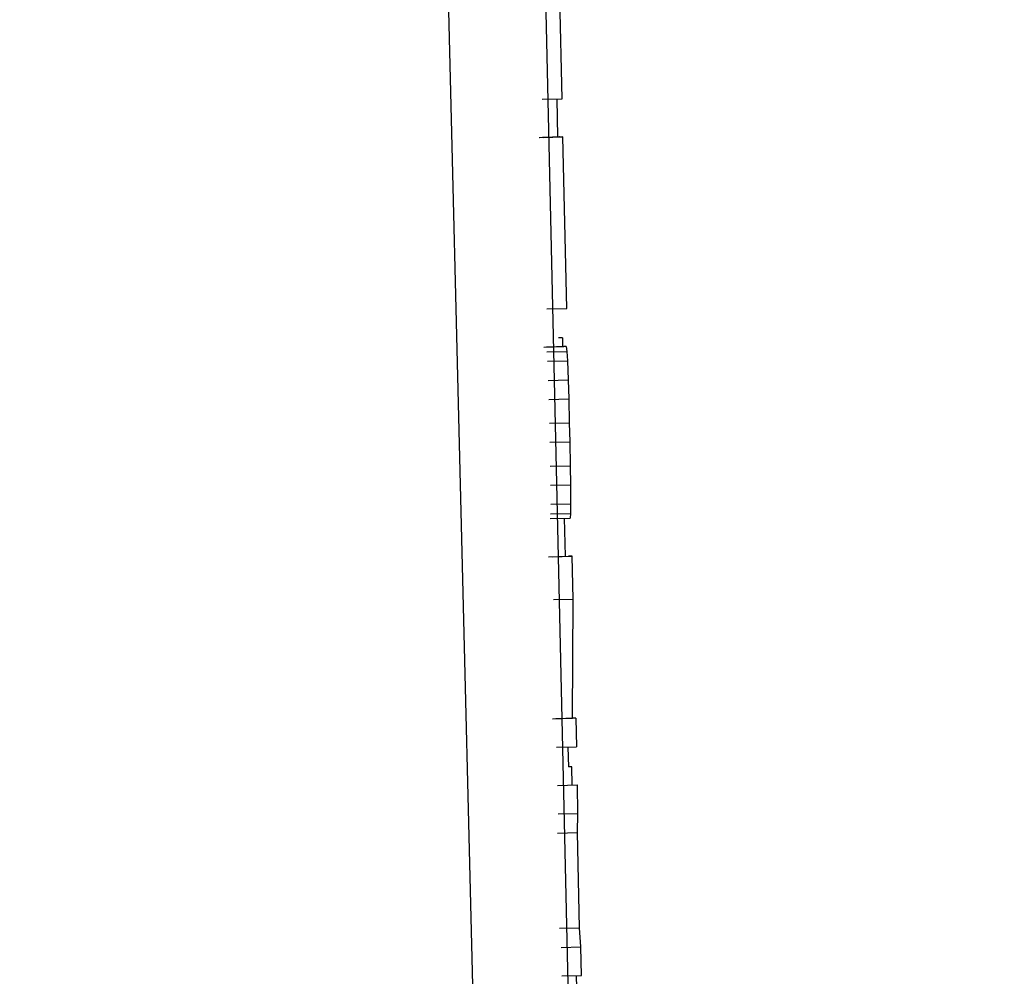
# Model space of a CAD drawing. Header units: inches. Extents: x 170 to 288, y 234 to 248.
# Tile 97 of 192: x 185.9978 to 186.0206, y 243.894 to 243.9161. Entities that reach past the tile are written whole.
import ezdxf

# ---------------------------------------------------------------- set-up
doc = ezdxf.new("R2010")
doc.units = ezdxf.units.IN
doc.header["$LTSCALE"] = 0.25
doc.header["$MEASUREMENT"] = 0
doc.layers.add('ANNOTATIONS', color=1, linetype='Continuous')
doc.layers.add('SLIM E GUIDE MOTOR LH', color=7, linetype='Continuous')
doc.styles.add('ARIAL', font='arial.ttf', dxfattribs={"height": 0.09375})
doc.dimstyles.new('STANDARD$0', dxfattribs={"dimtxt": 0.09375, "dimasz": 0.09375, "dimexe": 0.03125, "dimexo": 0.046875, "dimgap": 0.09, "dimtad": 0, "dimtih": 1, "dimtoh": 1, "dimdec": 4, "dimzin": 0, "dimdsep": 46, "dimtxsty": 'ARIAL', "dimcen": 0.09, "dimadec": 0, "dimazin": 0, "dimtfac": 1, "dimtdec": 4, "dimtofl": 0, "dimtmove": 0, "dimatfit": 1, "dimfxl": 1, "dimtolj": 1, "dimtzin": 0, "dimarcsym": 0})

# ---------------------------------------------------------------- blocks, each defined once
blk = doc.blocks.new('*D11')
at = {"layer": 'ANNOTATIONS', "color": 0, "lineweight": -2, "transparency": 16777216}
for p, q in [((185.619147, 244.143778), (187.017616, 244.143778)), ((186.986366, 244.050028), (186.986366, 242.359041)), ((186.986366, 240.233194), (186.986366, 241.924181)), ((185.70893, 240.139444), (187.017616, 240.139444))]:
    blk.add_line(p, q, dxfattribs=at)
at = {"layer": 'ANNOTATIONS', "color": 0, "transparency": 16777216}
for points in [[(186.970741, 244.050028), (187.001991, 244.050028), (186.986366, 244.143778)], [(186.970741, 240.233194), (187.001991, 240.233194), (186.986366, 240.139444)]]:
    blk.add_solid(points, dxfattribs=at)
at = {"layer": 'defpoints', "color": 0, "transparency": 16777216}
for p in [(185.572272, 244.143778), (186.986366, 244.143778), (185.662055, 240.139444)]:
    blk.add_point(p, dxfattribs=at)
at = {"layer": 'ANNOTATIONS', "color": 0, "transparency": 16777216, "insert": (186.986366, 242.141611), "char_height": 0.09375, "attachment_point": 5, "style": 'ARIAL'}
blk.add_mtext('\\A1;OPENING \\PHEIGHT', dxfattribs=at)

msp = doc.modelspace()

# ---------------------------------------------------------------- linework, layer by layer
at = {"layer": 'SLIM E GUIDE MOTOR LH'}
for p, q in [((186.009857, 243.829117), (186.007202, 243.937237)), ((186.009491, 243.937195), (186.01193, 243.829103)), ((186.010336, 243.914281), (186.010248, 243.918248)), ((186.009877, 243.914271), (186.010336, 243.914281)), ((186.010239, 243.913399), (186.01022, 243.914279)), ((186.009807, 243.91339), (186.010266, 243.9134)), ((186.009819, 243.91339), (186.010278, 243.9134)), ((186.010345, 243.9134), (186.009885, 243.91339)), ((186.009897, 243.91339), (186.010356, 243.9134)), ((186.010278, 243.9134), (186.010266, 243.9134)), ((186.010278, 243.913399), (186.010278, 243.9134)), ((186.010345, 243.9134), (186.010356, 243.9134)), ((186.010444, 243.909433), (186.010356, 243.9134)), ((186.009985, 243.909423), (186.010444, 243.909433)), ((186.010342, 243.908755), (186.010252, 243.908755)), ((186.010342, 243.908755), (186.010347, 243.908551)), ((186.009915, 243.908542), (186.010374, 243.908552)), ((186.010433, 243.908552), (186.009974, 243.908542)), ((186.009986, 243.908432), (186.010445, 243.908442)), ((186.010433, 243.908552), (186.010374, 243.908552)), ((186.010433, 243.908552), (186.010445, 243.908442)), ((186.010445, 243.908442), (186.010458, 243.908221)), ((186.009998, 243.908211), (186.010458, 243.908221)), ((186.010458, 243.908221), (186.010475, 243.907781)), ((186.010016, 243.907771), (186.010475, 243.907781)), ((186.010475, 243.907781), (186.010489, 243.90734)), ((186.010029, 243.90733), (186.010489, 243.90734)), ((186.010489, 243.90734), (186.010503, 243.906789)), ((186.010044, 243.906779), (186.010503, 243.906789)), ((186.010503, 243.906789), (186.010513, 243.906348)), ((186.010053, 243.906338), (186.010513, 243.906348)), ((186.010513, 243.906348), (186.010523, 243.905797)), ((186.010064, 243.905787), (186.010523, 243.905797)), ((186.010523, 243.905797), (186.010529, 243.905357)), ((186.01007, 243.905347), (186.010529, 243.905357)), ((186.010529, 243.905357), (186.010531, 243.904916)), ((186.010072, 243.904906), (186.010531, 243.904916)), ((186.010531, 243.904916), (186.010528, 243.904696)), ((186.010062, 243.904575), (186.010521, 243.904585)), ((186.010069, 243.904685), (186.010528, 243.904696)), ((186.010414, 243.903702), (186.010395, 243.904583)), ((186.010528, 243.904696), (186.010521, 243.904585)), ((186.010022, 243.903694), (186.010481, 243.903704)), ((186.010112, 243.903694), (186.010571, 243.903704)), ((186.010571, 243.903704), (186.010481, 243.903704)), ((186.010593, 243.902712), (186.010571, 243.903704)), ((186.010134, 243.902702), (186.010593, 243.902712)), ((186.010576, 243.899958), (186.010593, 243.902712)), ((186.010117, 243.899948), (186.010576, 243.899958)), ((186.010655, 243.899958), (186.010195, 243.899948)), ((186.010655, 243.899958), (186.010576, 243.899958)), ((186.010655, 243.899958), (186.010669, 243.899297)), ((186.01021, 243.899287), (186.010669, 243.899297)), ((186.010472, 243.899292), (186.010482, 243.898836)), ((186.010563, 243.898836), (186.010482, 243.898836)), ((186.010572, 243.898413), (186.010563, 243.898836)), ((186.01023, 243.898405), (186.010689, 243.898415)), ((186.010703, 243.897754), (186.010689, 243.898415)), ((186.010244, 243.897744), (186.010703, 243.897754)), ((186.01069, 243.897313), (186.010703, 243.897754)), ((186.010231, 243.897303), (186.01069, 243.897313)), ((186.010739, 243.89511), (186.01069, 243.897313)), ((186.01028, 243.8951), (186.010739, 243.89511)), ((186.010772, 243.894669), (186.010739, 243.89511)), ((186.010313, 243.894659), (186.010772, 243.894669)), ((186.010787, 243.894008), (186.010772, 243.894669)), ((186.010327, 243.893998), (186.010787, 243.894008)), ((186.010689, 243.893126), (186.01067, 243.894005))]:
    msp.add_line(p, q, dxfattribs=at)

# ---------------------------------------------------------------- dimensions: what is measured, and where the dimension line sits
at = {"layer": 'ANNOTATIONS'}
dim = msp.add_linear_dim(base=(186.986366, 244.143778), p1=(185.662055, 240.139444), p2=(185.572272, 244.143778), angle=90, text='OPENING \\PHEIGHT', dimstyle='STANDARD$0', dxfattribs=at)
dim.commit()
dim.dimension.update_dxf_attribs({"geometry": '*D11', "text_midpoint": (186.986366, 242.141611)})

doc.saveas('drawing.dxf')
